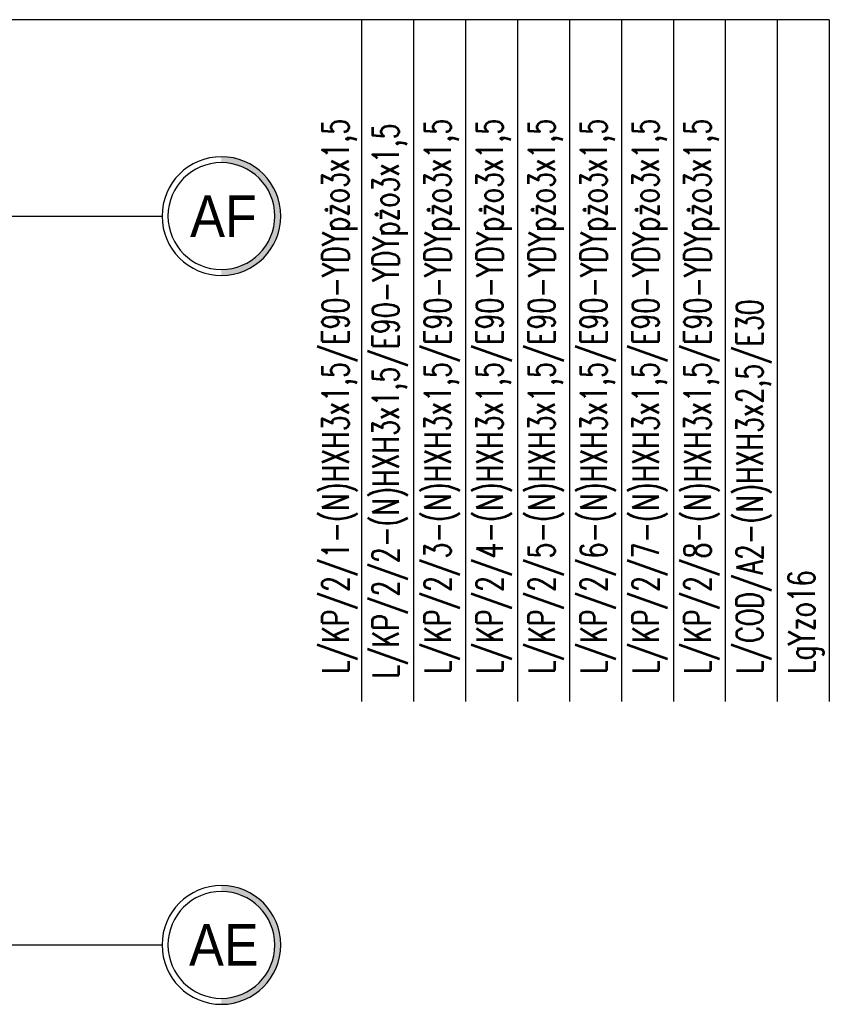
# Model space of a CAD drawing. Header units: inches. Extents: x -145354 to -97635, y 38777 to 78670.
# Tile 171 of 231: x -138118 to -137507, y 61082 to 61825. Entities that reach past the tile are written whole.
import ezdxf
from ezdxf.enums import TextEntityAlignment as Align

# ---------------------------------------------------------------- set-up
doc = ezdxf.new("R2010")
doc.units = ezdxf.units.IN
doc.header["$MEASUREMENT"] = 0
doc.linetypes.add('CENTER', pattern=[2, 1.25, -0.25, 0.25, -0.25])
doc.layers.get('0').update_dxf_attribs({"color": 101})
for name, color, linetype in [('E35', 6, 'Continuous'), ('Os-osie glowne', 8, 'CENTER'), ('Os-osie-opis', 8, 'Continuous')]:
    doc.layers.add(name, color=color, linetype=linetype)
doc.styles.add('dwg_opis duży', font='ARIAL.TTF', dxfattribs={"width": 0.9})
doc.styles.add('ROMANS', font='romans', dxfattribs={"width": 0.85})

# ---------------------------------------------------------------- blocks, each defined once
blk = doc.blocks.new('_opis_osi')
blk.add_hatch(color=256).paths.add_polyline_path([(32, -32), (28.8, -32, -1), (-28.8, -32), (-32, -32, 1)])
for radius in [32, 28.8]:
    blk.add_circle((0, -32), radius)
at = {"style": 'dwg_opis duży', "width": 0.9}
blk.add_attdef('AXNAMEV', text='', height=22.4, rotation=90, dxfattribs=at).set_placement((0, -32), align=Align.MIDDLE_CENTER)

msp = doc.modelspace()

# ---------------------------------------------------------------- linework, layer by layer
at = {"layer": 'E35', "linetype": 'Continuous'}
msp.add_line((-137507.13, 61824.73), (-138760.66, 61824.73), dxfattribs=at)
at = {"layer": 'E35'}
for p, q in [((-137860.39, 61824.73), (-137860.39, 61310.32)), ((-137821.14, 61824.73), (-137821.14, 61310.32)), ((-137781.89, 61824.73), (-137781.89, 61310.32)), ((-137742.64, 61824.73), (-137742.64, 61310.32)), ((-137703.39, 61824.73), (-137703.39, 61310.32)), ((-137664.14, 61824.73), (-137664.14, 61310.32)), ((-137624.89, 61824.73), (-137624.89, 61310.32)), ((-137585.64, 61824.73), (-137585.64, 61310.32)), ((-137546.38, 61824.73), (-137546.38, 61310.32)), ((-137507.13, 61824.73), (-137507.13, 61310.32))]:
    msp.add_line(p, q, dxfattribs=at)
at = {"layer": 'Os-osie glowne'}
for points in [[(-143199.4, 61676.54), (-138010.88, 61676.54)], [(-143199.4, 61126.54), (-138010.88, 61126.54)]]:
    msp.add_lwpolyline(points, dxfattribs=at)

# ---------------------------------------------------------------- block references
at = {"layer": 'Os-osie-opis'}
ref = msp.add_blockref('_opis_osi', (-138010.88, 61676.54), dxfattribs=dict(at, xscale=-1.400000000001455, yscale=1.400000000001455, zscale=1.4, rotation=90))
ref.add_attrib('AXNAMEV', 'AF', dxfattribs={"layer": '0', "height": 31.36, "style": 'dwg_opis duży', "width": 0.9}).set_placement((-137964.5, 61676.54), align=Align.MIDDLE_CENTER)
ref = msp.add_blockref('_opis_osi', (-138010.88, 61126.54), dxfattribs=dict(at, xscale=-1.400000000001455, yscale=1.400000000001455, zscale=1.4, rotation=90))
ref.add_attrib('AXNAMEV', 'AE', dxfattribs={"layer": '0', "height": 31.36, "style": 'dwg_opis duży', "width": 0.9}).set_placement((-137964.19, 61126.54), align=Align.MIDDLE_CENTER)

# ---------------------------------------------------------------- texts
at = {"layer": 'E35', "style": 'ROMANS', "width": 0.7}
for s, p in [('L/KP/2/1-(N)HXH3x1,5/E90-YDYpżo3x1,5', (-137869.92, 61331.15)), ('L/KP/2/2-(N)HXH3x1,5/E90-YDYpżo3x1,5', (-137832.09, 61327.71)), ('L/KP/2/3-(N)HXH3x1,5/E90-YDYpżo3x1,5', (-137792.84, 61331.15)), ('L/KP/2/4-(N)HXH3x1,5/E90-YDYpżo3x1,5', (-137753.59, 61331.15)), ('L/KP/2/5-(N)HXH3x1,5/E90-YDYpżo3x1,5', (-137714.34, 61331.15)), ('L/KP/2/6-(N)HXH3x1,5/E90-YDYpżo3x1,5', (-137675.09, 61331.15)), ('L/KP/2/7-(N)HXH3x1,5/E90-YDYpżo3x1,5', (-137635.84, 61331.15)), ('L/KP/2/8-(N)HXH3x1,5/E90-YDYpżo3x1,5', (-137596.59, 61331.15)), ('L/COD/A2-(N)HXH3x2,5/E30', (-137557.33, 61331.15)), ('LgYzo16', (-137518.08, 61331.15))]:
    msp.add_text(s, height=20, rotation=90, dxfattribs=at).set_placement(p)

doc.saveas('drawing.dxf')
